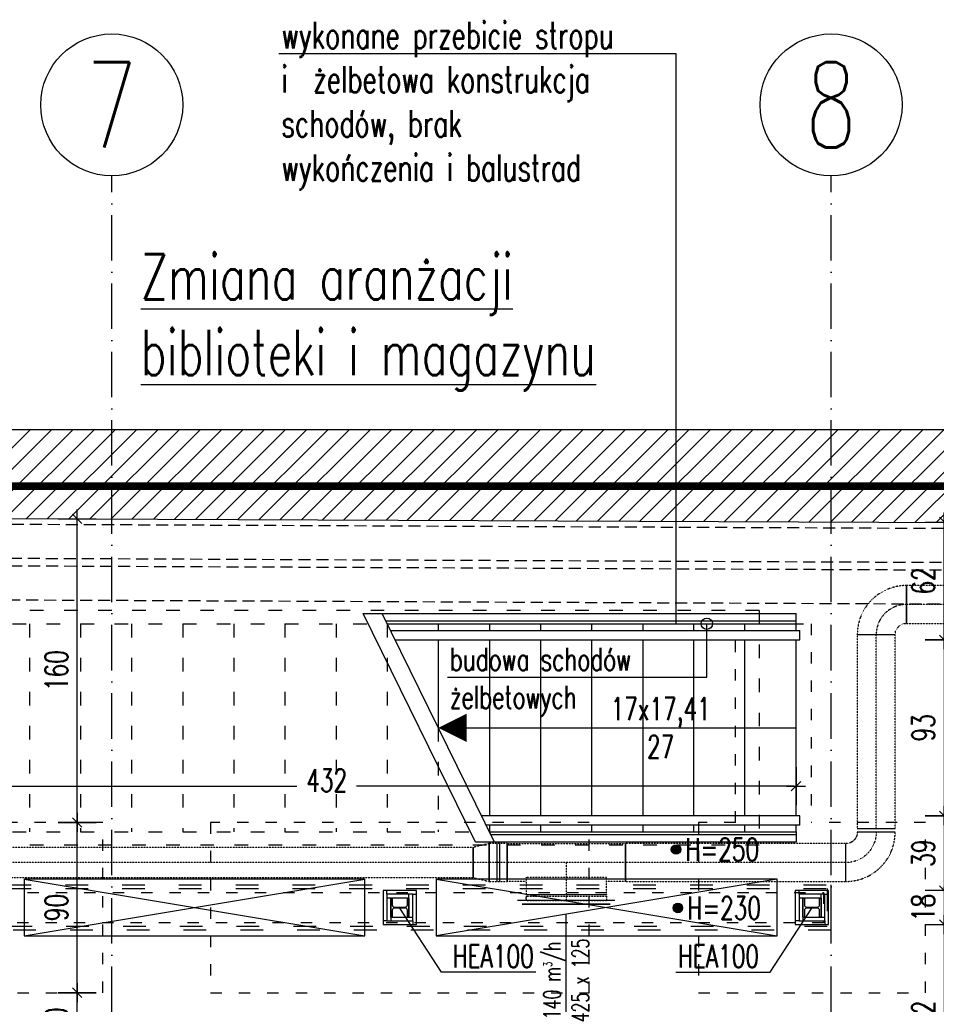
# Model space of a CAD drawing. Header units: millimetres. Extents: x 167273 to 188273, y -125105 to -88145.
# Tile 194 of 210: x 173804 to 174289, y -91450 to -90929. Entities that reach past the tile are written whole.
import ezdxf

# ---------------------------------------------------------------- set-up
doc = ezdxf.new("R2010")
doc.units = ezdxf.units.MM
doc.header["$PDMODE"] = 35
doc.header["$PDSIZE"] = 5
for name, pattern in [('ACAD_ISO03W100', [30, 12, -18]), ('ACAD_ISO10W100', [18, 12, -3, 0, -3]), ('DASHDOT', [1, 0.5, -0.25, 0, -0.25]), ('DASHED', [0.75, 0.5, -0.25]), ('HIDDEN', [9.525, 6.35, -3.175]), ('WENT_2', [1.5, 0.5, -1])]:
    doc.linetypes.add(name, pattern=pattern)
for name, color, linetype in [('!_balustrada', 173, 'Continuous'), ('!_ppoz', 10, 'Continuous'), ('a-op_leader', 9, 'Continuous'), ('a-op_text', 9, 'Continuous'), ('a-osie', 1, 'ACAD_ISO10W100'), ('a-poziomy', 9, 'Continuous'), ('a-wymiary', 9, 'Continuous'), ('b-cienka', 9, 'Continuous'), ('b-konstrukcja', 17, 'Continuous'), ('b-przerywana1', 9, 'ACAD_ISO03W100'), ('b-przerywana2', 2, 'ACAD_ISO03W100'), ('b-widokowa', 7, 'Continuous'), ('b-ściany', 2, 'Continuous'), ('c-wyposażenie', 5, 'Continuous'), ('FLUID-N-BIB-120-ARRGR', 7, 'Continuous'), ('FLUID-N-BIB-SYM', 7, 'Continuous'), ('h-hatch', 8, 'Continuous'), ('Profile', 7, 'Continuous')]:
    doc.layers.add(name, color=color, linetype=linetype)
doc.layers.add('!_zmiany', color=7, linetype='Continuous', true_color=0xfa7d00)
doc.layers.add('!zakres', color=7, linetype='ACAD_ISO03W100', lineweight=60, true_color=0x8a14ff)
doc.layers.add('FLUID-N-BIB', color=8, linetype='Continuous', lineweight=30)
doc.styles.add('FDBES', font='romans.shx', dxfattribs={"width": 0.7, "height": 10})
doc.styles.add('PPAB_100', font='romans.shx', dxfattribs={"width": 0.7, "height": 12})
doc.dimstyles.new('FDBES', dxfattribs={"dimscale": 50, "dimtxt": 4, "dimasz": 2.5, "dimexe": 0.8, "dimexo": 2, "dimgap": 1, "dimtad": 1, "dimdsep": 46, "dimtxsty": 'FDBES', "dimcen": 2.5, "dimclrd": 4, "dimclre": 5, "dimadec": 0, "dimazin": 0, "dimtfac": 1, "dimtmove": 0, "dimatfit": 3, "dimfxl": 0, "dimarcsym": 0})
doc.dimstyles.new('newPPAB_100', dxfattribs={"dimscale": 0, "dimtxt": 16, "dimasz": 1, "dimexe": 10, "dimexo": 10, "dimgap": 5, "dimtad": 1, "dimdec": 0, "dimzin": 0, "dimdsep": 46, "dimtxsty": 'PPAB_100', "dimblk": 'tick_50', "dimcen": 0.09, "dimdle": 5, "dimse1": 1, "dimse2": 1, "dimclrd": 9, "dimclre": 9, "dimclrt": 161, "dimadec": 0, "dimazin": 0, "dimtfac": 1, "dimtdec": 0, "dimtix": 1, "dimtmove": 2, "dimatfit": 0, "dimldrblk": 'tick_50', "dimfxl": 0, "dimtolj": 1, "dimtzin": 0, "dimarcsym": 0})

# ---------------------------------------------------------------- blocks, each defined once
blk = doc.blocks.new('tick_50')
at = {"color": 9, "ltscale": 20}
for p, q in [((0, 10), (0, -10)), ((-5, 0), (5, 0))]:
    blk.add_line(p, q, dxfattribs=at)
at = {"color": 0}
blk.add_line((2.5, 2.5), (-2.5, -2.5), dxfattribs=at)
blk = doc.blocks.new('*D198')
at = {"layer": 'a-wymiary', "color": 9, "lineweight": -2}
for p, q in [((173783.44, -91334.49), (173950.72, -91334.49)), ((174213.44, -91334.49), (173982.32, -91334.49))]:
    blk.add_line(p, q, dxfattribs=at)
at = {"layer": 'Defpoints', "color": 0}
for p in [(173782.44, -91239.64), (174214.44, -91248.64), (174214.44, -91334.49)]:
    blk.add_point(p, dxfattribs=at)
at = {"layer": 'a-wymiary', "color": 9, "lineweight": -2, "rotation": 180}
blk.add_blockref('tick_50', (173782.44, -91334.49), dxfattribs=at)
at = {"layer": 'a-wymiary', "color": 9, "lineweight": -2}
blk.add_blockref('tick_50', (174214.44, -91334.49), dxfattribs=at)
at = {"layer": 'a-wymiary', "color": 161, "insert": (173966.52, -91331.41), "char_height": 12, "attachment_point": 5, "style": 'PPAB_100'}
blk.add_mtext('\\A1;432', dxfattribs=at)
blk = doc.blocks.new('*D273')
at = {"layer": 'a-wymiary', "color": 9, "lineweight": -2}
blk.add_line((174292.67, -91258.14), (174292.67, -91349.14), dxfattribs=at)
at = {"layer": 'Defpoints', "color": 0}
for p in [(174214.44, -91257.14), (174214.44, -91350.14), (174292.67, -91350.14)]:
    blk.add_point(p, dxfattribs=at)
at = {"layer": 'a-wymiary', "color": 9, "lineweight": -2}
for p, rotation in [((174292.67, -91257.14), 90), ((174292.67, -91350.14), 270)]:
    blk.add_blockref('tick_50', p, dxfattribs=dict(at, rotation=rotation))
at = {"layer": 'a-wymiary', "color": 161, "insert": (174281.67, -91303.64), "char_height": 12, "attachment_point": 5, "rotation": 90, "style": 'PPAB_100'}
blk.add_mtext('\\A1;93', dxfattribs=at)
blk = doc.blocks.new('*D274')
at = {"layer": 'a-wymiary', "color": 9, "lineweight": -2}
blk.add_line((174292.67, -91351.14), (174292.67, -91388.64), dxfattribs=at)
at = {"layer": 'Defpoints', "color": 0}
for p in [(174214.44, -91350.14), (174231.65, -91389.64), (174292.67, -91389.64)]:
    blk.add_point(p, dxfattribs=at)
at = {"layer": 'a-wymiary', "color": 9, "lineweight": -2}
for p, rotation in [((174292.67, -91350.14), 90), ((174292.67, -91389.64), 270)]:
    blk.add_blockref('tick_50', p, dxfattribs=dict(at, rotation=rotation))
at = {"layer": 'a-wymiary', "color": 161, "insert": (174281.67, -91369.89), "char_height": 12, "attachment_point": 5, "rotation": 90, "style": 'PPAB_100'}
blk.add_mtext('\\A1;39', dxfattribs=at)
blk = doc.blocks.new('*D275')
at = {"layer": 'a-wymiary', "color": 9, "lineweight": -2}
for p, q in [((174292.67, -91388.64), (174292.67, -91387.64)), ((174292.67, -91389.64), (174292.67, -91407.64)), ((174292.67, -91408.64), (174292.67, -91409.64))]:
    blk.add_line(p, q, dxfattribs=at)
at = {"layer": 'Defpoints', "color": 0}
for p in [(174231.65, -91389.64), (174231.65, -91407.64), (174292.67, -91407.64)]:
    blk.add_point(p, dxfattribs=at)
at = {"layer": 'a-wymiary', "color": 9, "lineweight": -2}
for p, rotation in [((174292.67, -91389.64), 270), ((174292.67, -91407.64), 90)]:
    blk.add_blockref('tick_50', p, dxfattribs=dict(at, rotation=rotation))
at = {"layer": 'a-wymiary', "color": 161, "insert": (174281.67, -91398.64), "char_height": 12, "attachment_point": 5, "rotation": 90, "style": 'PPAB_100'}
blk.add_mtext('\\A1;18', dxfattribs=at)
blk = doc.blocks.new('*D276')
at = {"layer": 'a-wymiary', "color": 9, "lineweight": -2}
blk.add_line((174292.67, -91408.64), (174292.67, -91508.64), dxfattribs=at)
at = {"layer": 'Defpoints', "color": 0}
for p in [(174231.65, -91407.64), (174231.65, -91509.64), (174292.67, -91509.64)]:
    blk.add_point(p, dxfattribs=at)
at = {"layer": 'a-wymiary', "color": 9, "lineweight": -2}
for p, rotation in [((174292.67, -91407.64), 90), ((174292.67, -91509.64), 270)]:
    blk.add_blockref('tick_50', p, dxfattribs=dict(at, rotation=rotation))
at = {"layer": 'a-wymiary', "color": 161, "insert": (174281.67, -91458.64), "char_height": 12, "attachment_point": 5, "rotation": 90, "style": 'PPAB_100'}
blk.add_mtext('\\A1;102', dxfattribs=at)
blk = doc.blocks.new('*U863')
at = {"linetype": 'Continuous', "lineweight": -2}
for p, q in [((-257.5, 100), (-257.5, 0)), ((257.5, 0), (257.5, 100)), ((-257.5, 0), (-257.5, -100)), ((257.5, -100), (257.5, 0))]:
    blk.add_line(p, q, dxfattribs=at)
at = {"color": 0, "linetype": 'ByBlock', "lineweight": -2}
for p, q in [((257.5, 100), (-257.5, 100)), ((-257.5, -100), (257.5, -100))]:
    blk.add_line(p, q, dxfattribs=at)
at = {"layer": 'FLUID-N-BIB-SYM', "linetype": 'DASHDOT', "lineweight": -3}
blk.add_line((-257.5, 0), (257.5, 0), dxfattribs=at)
blk = doc.blocks.new('*U872')
at = {"linetype": 'Continuous', "lineweight": -2}
for p, q in [((-257.5, 200), (-212.5, 200)), ((-212.5, 200), (212.5, 200)), ((212.5, 200), (257.5, 200)), ((-312.5, 100), (-312.5, -100)), ((312.5, -100), (312.5, 100))]:
    blk.add_line(p, q, dxfattribs=at)
at = {"color": 0, "linetype": 'ByBlock', "lineweight": -2}
for p, q in [((-212.5, 170), (-212.5, 200)), ((-212.5, 170), (-212.5, 78.1)), ((212.5, 170), (212.5, 200)), ((212.5, 100), (212.5, 170)), ((-312.5, 100), (-212.5, 100)), ((212.5, 78.1), (-212.5, 78.1)), ((212.5, 78.1), (212.5, 100)), ((212.5, 100), (312.5, 100)), ((312.5, -100), (-312.5, -100))]:
    blk.add_line(p, q, dxfattribs=at)
at = {"linetype": 'Continuous', "lineweight": -3}
blk.add_line((212.5, 170), (-212.5, 170), dxfattribs=at)
at = {"layer": 'FLUID-N-BIB-SYM', "linetype": 'DASHDOT', "lineweight": -3}
for p, q in [((0, 0), (0, 200)), ((0, 180), (0, 200)), ((-312.5, 0), (312.5, 0))]:
    blk.add_line(p, q, dxfattribs=at)
blk = doc.blocks.new('*U866')
at = {"linetype": 'Continuous', "lineweight": -2}
for p, q in [((-42.5, 100), (-42.5, 0)), ((42.5, 0), (42.5, 80)), ((-42.5, 0), (-42.5, -100)), ((42.5, -80), (42.5, 0))]:
    blk.add_line(p, q, dxfattribs=at)
at = {"color": 0, "linetype": 'ByBlock', "lineweight": -2}
for p, q in [((42.5, 80), (-42.5, 100)), ((-42.5, -100), (42.5, -80))]:
    blk.add_line(p, q, dxfattribs=at)
at = {"layer": 'FLUID-N-BIB-SYM', "linetype": 'DASHDOT', "lineweight": -3}
blk.add_line((-42.5, 0), (42.5, 0), dxfattribs=at)
blk = doc.blocks.new('*U871')
at = {"linetype": 'Continuous', "lineweight": -2}
for p, q in [((-47.5, 100), (-47.5, 0)), ((47.5, 0), (47.5, 100)), ((-47.5, 0), (-47.5, -100)), ((47.5, -100), (47.5, 0))]:
    blk.add_line(p, q, dxfattribs=at)
at = {"color": 0, "linetype": 'ByBlock', "lineweight": -2}
for p, q in [((47.5, 100), (-47.5, 100)), ((-47.5, -100), (47.5, -100))]:
    blk.add_line(p, q, dxfattribs=at)
at = {"linetype": 'Continuous', "lineweight": -3}
for p, q in [((-7.5, -100), (-7.5, 100)), ((7.5, -100), (7.5, 100))]:
    blk.add_line(p, q, dxfattribs=at)
at = {"layer": 'FLUID-N-BIB-SYM', "linetype": 'DASHDOT', "lineweight": -3}
blk.add_line((-47.5, 0), (47.5, 0), dxfattribs=at)
blk = doc.blocks.new('*U864')
at = {"linetype": 'Continuous', "lineweight": -2}
for p, q in [((-1580, 80), (-1580, 0)), ((1580, 0), (1580, 80)), ((-1580, 0), (-1580, -80)), ((1580, -80), (1580, 0))]:
    blk.add_line(p, q, dxfattribs=at)
at = {"color": 0, "linetype": 'ByBlock', "lineweight": -2}
for p, q in [((1580, 80), (-1580, 80)), ((-1580, -80), (1580, -80))]:
    blk.add_line(p, q, dxfattribs=at)
at = {"layer": 'FLUID-N-BIB-SYM', "linetype": 'DASHDOT', "lineweight": -3}
for p in [(-1580, 0), (1579.8, 0)]:
    blk.add_line(p, (1580, 0), dxfattribs=at)
blk = doc.blocks.new('*U1051')
at = {"color": 0, "linetype": 'ByBlock', "lineweight": -2}
for p, q in [((-232.5, 0), (-212.5, 0)), ((-232.5, 0, 20), (232.5, 0, 20)), ((212.5, 0), (-212.5, 0)), ((-212.5, 0, -20), (-212.5, 0)), ((-212.5, 0, -20), (212.5, 0, -20)), ((212.5, 0), (212.5, 0, -20)), ((212.5, 0), (232.5, 0))]:
    blk.add_line(p, q, dxfattribs=at)
at = {"linetype": 'Continuous', "lineweight": -3}
for p, q in [((232.5, 0, 20), (-232.5, 0, 20)), ((-232.5, 0, 20), (232.5, 0, 20))]:
    blk.add_line(p, q, dxfattribs=at)
blk = doc.blocks.new('*U859')
at = {"linetype": 'Continuous', "lineweight": -2}
for p, q in [((130, -70), (130, 130)), ((70, -130), (-130, -130))]:
    blk.add_line(p, q, dxfattribs=at)
at = {"color": 0, "linetype": 'ByBlock', "lineweight": -2, "extrusion": (-9.41084e-17, 4.44689e-24, -1)}
blk.add_ellipse((130, -130), major_axis=(-260, 0), ratio=1, start_param=0, end_param=1.570796, dxfattribs=at)
at = {"color": 0, "linetype": 'ByBlock', "lineweight": -2}
blk.add_ellipse((130, -130), major_axis=(0, 60), ratio=1, start_param=0, end_param=1.570795, dxfattribs=at)
at = {"layer": 'FLUID-N-BIB-SYM', "linetype": 'DASHDOT', "lineweight": -3, "extrusion": (7.66952e-17, 9.29748e-32, -1)}
blk.add_ellipse((130, -130), major_axis=(-160, 0), ratio=1, start_param=0, end_param=1.570796, dxfattribs=at)
blk = doc.blocks.new('*U861')
at = {"linetype": 'Continuous', "lineweight": -2}
for p, q in [((-512, 100), (-512, 42.9)), ((512, 0), (512, 100)), ((-512, 42.9), (-512, 0)), ((-512, 0), (-512, -42.9)), ((-512, -42.9), (-512, -100)), ((512, -100), (512, 0))]:
    blk.add_line(p, q, dxfattribs=at)
at = {"color": 0, "linetype": 'ByBlock', "lineweight": -2}
for p, q in [((512, 100), (-512, 100)), ((-512, -100), (512, -100))]:
    blk.add_line(p, q, dxfattribs=at)
at = {"layer": 'FLUID-N-BIB-SYM', "linetype": 'DASHDOT', "lineweight": -3}
blk.add_line((-512, 0), (512, 0), dxfattribs=at)
blk = doc.blocks.new('*U833')
at = {"linetype": 'Continuous', "lineweight": -2}
for p, q in [((130, 130), (130, -70)), ((-130, -130), (70, -130))]:
    blk.add_line(p, q, dxfattribs=at)
at = {"color": 0, "linetype": 'ByBlock', "lineweight": -2}
blk.add_ellipse((130, -130), major_axis=(0, 260), ratio=1, start_param=0, end_param=1.570796, dxfattribs=at)
at = {"color": 0, "linetype": 'ByBlock', "lineweight": -2, "extrusion": (-1.22465e-16, -2.16727e-23, -1)}
blk.add_ellipse((130, -130), major_axis=(-60, 0), ratio=1, start_param=0, end_param=1.570797, dxfattribs=at)
at = {"layer": 'FLUID-N-BIB-SYM', "linetype": 'DASHDOT', "lineweight": -3, "extrusion": (-1.22465e-16, 4.72392e-33, -1)}
blk.add_ellipse((130, -130), major_axis=(-160, 0), ratio=1, start_param=0, end_param=1.570796, dxfattribs=at)
blk = doc.blocks.new('*U831')
at = {"linetype": 'Continuous', "lineweight": -2}
for p, q in [((-582.5, 0), (-582.5, 100)), ((582.5, 100), (582.5, 0)), ((-582.5, -100), (-582.5, 0)), ((582.5, 0), (582.5, -100))]:
    blk.add_line(p, q, dxfattribs=at)
at = {"color": 0, "linetype": 'ByBlock', "lineweight": -2}
for p, q in [((-582.5, 100), (582.5, 100)), ((582.5, -100), (-582.5, -100))]:
    blk.add_line(p, q, dxfattribs=at)
at = {"layer": 'FLUID-N-BIB-SYM', "linetype": 'DASHDOT', "lineweight": -3}
blk.add_line((-582.5, 0), (582.5, 0), dxfattribs=at)
blk = doc.blocks.new('*U771')
at = {"insert": (0, 47.14), "char_height": 12, "attachment_point": 5, "rotation": 270, "style": 'FDBES'}
blk.add_mtext('140 m{\\A2;\\H0.5x;3}/h\\P425 x 125', dxfattribs=at)
blk.add_leader([(0, 94.29), (0, 0)], dimstyle='FDBES', override={"dimscale": 6, "dimclrd": 256})

msp = doc.modelspace()

# ---------------------------------------------------------------- hatches: boundary and pattern name
at = {"layer": 'a-poziomy', "ltscale": 0.5}
for points in [[(174148.53, -91367.97, 1), (174153.53, -91367.97, 1)], [(174149.54, -91398.87, 1), (174154.54, -91398.87, 1)]]:
    msp.add_hatch(color=256, dxfattribs=at).paths.add_polyline_path(points)
at = {"layer": 'h-hatch'}
h = msp.add_hatch(dxfattribs=at)
h.set_pattern_fill('ANSI31', color=256, scale=2.5, style=0)
h.set_pattern_definition([(45, (0, -5000), (-5.61266008, 5.61266008), [])])
h.paths.add_polyline_path([(175326.44, -91145.89), (174965.78, -91145.89), (174998.93, -91198.27), (175009.44, -91198.36), (175326.44, -91199.77)])
h.paths.add_polyline_path([(173489.9, -91145.89), (173445.44, -91145.89), (173383.44, -91145.89), (173383.44, -91191.13), (173489.9, -91191.6)])
h.paths.add_polyline_path([(174965.78, -91145.89), (173489.9, -91145.89), (173489.9, -91191.6), (174994.44, -91198.23), (174998.93, -91198.27)])

# ---------------------------------------------------------------- linework, layer by layer
at = {"layer": '!_balustrada'}
for p, q in [((173985.74, -91243.14), (174214.44, -91243.14)), ((174214.44, -91248.64), (174214.44, -91243.14)), ((173997.71, -91247.14), (174214.44, -91247.14)), ((174216.44, -91257.14), (174216.44, -91252.14)), ((174216.44, -91355.14), (174216.44, -91350.14)), ((174214.44, -91358.64), (174214.44, -91364.14)), ((174214.44, -91364.14), (174045.14, -91364.14)), ((174214.44, -91360.14), (174053.18, -91360.14))]:
    msp.add_line(p, q, dxfattribs=at)
for points in [[(174000.16, -91252.14), (174216.44, -91252.14)], [(174002.61, -91257.14), (174216.44, -91257.14)], [(174216.44, -91350.14), (174048.27, -91350.14)], [(174216.44, -91355.14), (174050.72, -91355.14)]]:
    msp.add_lwpolyline(points, dxfattribs=at)
at = {"layer": '!_ppoz'}
for p, q in [((173998.31, -91391.64), (173998.31, -91389.64)), ((174216.05, -91391.64), (174216.05, -91389.64)), ((174000.31, -91393.64), (173998.31, -91393.64)), ((174009.91, -91393.64), (174009.91, -91391.64)), ((174011.91, -91391.64), (174013.91, -91391.64)), ((174218.05, -91393.64), (174216.05, -91393.64)), ((174227.65, -91393.64), (174227.65, -91391.64)), ((174229.65, -91391.64), (174231.65, -91391.64)), ((173998.31, -91405.64), (173996.31, -91405.64)), ((174000.31, -91403.64), (174000.31, -91405.64)), ((174009.91, -91403.64), (174011.91, -91403.64)), ((174011.91, -91405.64), (174011.91, -91407.64)), ((174216.05, -91405.64), (174214.05, -91405.64)), ((174218.05, -91403.64), (174218.05, -91405.64)), ((174227.65, -91403.64), (174229.65, -91403.64)), ((174229.65, -91405.64), (174229.65, -91407.64))]:
    msp.add_line(p, q, dxfattribs=at)
at = {"layer": '!_ppoz', "linetype": 'ACAD_ISO03W100'}
for points in [[(173498.44, -91386.64), (174232.89, -91386.64), (174232.89, -91410.64), (173498.44, -91410.64)], [(173498.44, -91388.64), (174230.89, -91388.64), (174230.89, -91408.64), (173498.44, -91408.64)]]:
    msp.add_lwpolyline(points, close=True, dxfattribs=at)
at = {"layer": '!_ppoz'}
for points in [[(173996.31, -91407.64), (174013.91, -91407.64), (174013.91, -91389.64), (173996.31, -91389.64)], [(174214.05, -91407.64), (174231.65, -91407.64), (174231.65, -91389.64), (174214.05, -91389.64)], [(173998.31, -91405.64), (174011.91, -91405.64), (174011.91, -91391.64), (173998.31, -91391.64)], [(174000.31, -91403.64), (174009.91, -91403.64), (174009.91, -91393.64), (174000.31, -91393.64)], [(174216.05, -91405.64), (174229.65, -91405.64), (174229.65, -91391.64), (174216.05, -91391.64)], [(174218.05, -91403.64), (174227.65, -91403.64), (174227.65, -91393.64), (174218.05, -91393.64)]]:
    msp.add_lwpolyline(points, close=True, dxfattribs=at)
at = {"layer": '!_zmiany'}
msp.add_lwpolyline([(173941.24, -90947.19), (174150.96, -90947.19), (174150.96, -91248.64)], dxfattribs=at)
at = {"layer": '!zakres', "linetype": 'DASHED', "ltscale": 40, "const_width": 4, "flags": 128}
msp.add_lwpolyline([(173471.44, -91779.89), (173471.44, -91796.89), (176532.44, -91796.89), (176532.44, -91175.89), (173471.44, -91175.89), (173471.44, -91477.89), (172703.44, -91477.89), (172703.44, -91779.99)], close=True, dxfattribs=at)
at = {"layer": 'a-op_leader'}
for points in [[(174030.26, -91276.94), (174167.29, -91276.94), (174167.29, -91248.64)], [(174077.02, -91432.84), (174027.16, -91432.84), (174005.11, -91398.89)], [(174150.93, -91432.84), (174200.8, -91432.84), (174222.85, -91398.89)]]:
    msp.add_lwpolyline(points, dxfattribs=at)
msp.add_circle((174167.29, -91248.64), 3, dxfattribs=at)
at = {"layer": 'a-osie', "ltscale": 2}
for p, q in [((173852.94, -92211.89), (173852.94, -91011.89)), ((174232.94, -92211.89), (174232.94, -91011.89))]:
    msp.add_line(p, q, dxfattribs=at)
at = {"layer": 'a-osie', "linetype": 'Continuous'}
for centre in [(173852.94, -90974.39), (173852.94, -90974.39), (174232.94, -90974.39)]:
    msp.add_circle(centre, 37.5, dxfattribs=at)
at = {"layer": 'a-poziomy', "ltscale": 0.5}
for centre in [(174151.03, -91367.97), (174152.04, -91398.87)]:
    msp.add_circle(centre, 2.5, dxfattribs=at)
at = {"layer": 'b-cienka'}
msp.add_line((174025.44, -91303.64), (174214.44, -91303.64), dxfattribs=at)
msp.add_lwpolyline([(174025.44, -91303.64, 0, 15, 0), (174040.44, -91303.64, 15, 15, 0)], format="xyseb", dxfattribs=at)
at = {"layer": 'b-konstrukcja', "linetype": 'ACAD_ISO03W100', "ltscale": 0.5}
msp.add_lwpolyline([(173478.44, -91390.64), (174228.89, -91390.64), (174228.89, -91406.64), (173478.44, -91406.64)], close=True, dxfattribs=at)
at = {"layer": 'b-przerywana1', "ltscale": 0.6}
for p, q in [((174194.94, -91241.64), (173782.44, -91241.64)), ((174194.94, -91241.64), (174194.94, -91365.64)), ((173782.44, -91248.64), (173998.44, -91248.64)), ((173809.44, -91248.64), (173809.44, -91358.64)), ((173836.44, -91248.64), (173836.44, -91358.64)), ((173863.44, -91248.64), (173863.44, -91358.64)), ((173890.44, -91248.64), (173890.44, -91358.64)), ((173917.44, -91248.64), (173917.44, -91358.64)), ((173944.44, -91248.64), (173944.44, -91358.64)), ((173971.44, -91248.64), (173971.44, -91358.64)), ((173998.44, -91248.64), (173998.44, -91358.64)), ((174025.44, -91303.64), (174025.44, -91358.64)), ((173782.44, -91358.64), (174052.44, -91358.64)), ((174194.94, -91365.64), (173782.44, -91365.64))]:
    msp.add_line(p, q, dxfattribs=at)
at = {"layer": 'b-przerywana2', "linetype": 'ACAD_ISO03W100', "ltscale": 0.5}
for points in [[(174182.44, -91353.64), (174182.44, -91248.64), (174222.44, -91248.64), (174222.44, -91353.64)], [(173750.44, -91353.64), (173728.18, -91353.64), (173728.18, -91443.64), (173848.18, -91443.64), (173848.18, -91353.64), (173790.44, -91353.64)], [(174182.44, -91353.64), (174162.85, -91353.64), (174162.85, -91443.64), (174282.85, -91443.64), (174282.85, -91353.64), (174222.44, -91353.64)]]:
    msp.add_lwpolyline(points, dxfattribs=at)
msp.add_lwpolyline([(173905.11, -91443.64), (174105.11, -91443.64), (174105.11, -91353.64), (173905.11, -91353.64)], close=True, dxfattribs=at)
at = {"layer": 'b-widokowa', "ltscale": 0.5}
for p, q in [((173998.44, -91248.64), (174214.44, -91248.64)), ((173998.44, -91248.64), (173998.44, -91253.64)), ((174025.44, -91248.64), (174025.44, -91252.14)), ((174052.44, -91248.64), (174052.44, -91252.14)), ((174079.44, -91248.64), (174079.44, -91252.14)), ((174106.44, -91248.64), (174106.44, -91252.14)), ((174133.44, -91248.64), (174133.44, -91252.14)), ((174160.44, -91252.14), (174160.44, -91248.64)), ((174187.44, -91252.14), (174187.44, -91248.64)), ((174214.44, -91252.14), (174214.44, -91248.64)), ((174025.44, -91257.14), (174025.44, -91303.64)), ((174052.44, -91257.14), (174052.44, -91350.14)), ((174079.44, -91257.14), (174079.44, -91350.14)), ((174106.44, -91257.14), (174106.44, -91350.14)), ((174133.44, -91257.14), (174133.44, -91350.14)), ((174160.44, -91350.14), (174160.44, -91257.14)), ((174187.44, -91350.14), (174187.44, -91257.14)), ((174214.44, -91350.14), (174214.44, -91257.14)), ((174052.44, -91355.14), (174052.44, -91358.64)), ((174052.44, -91358.64), (174214.44, -91358.64)), ((174079.44, -91355.14), (174079.44, -91358.64)), ((174106.44, -91355.14), (174106.44, -91358.64)), ((174133.44, -91355.14), (174133.44, -91358.64)), ((174160.44, -91358.64), (174160.44, -91355.14)), ((174187.44, -91358.64), (174187.44, -91355.14)), ((174214.44, -91358.64), (174214.44, -91355.14))]:
    msp.add_line(p, q, dxfattribs=at)
at = {"layer": 'b-ściany'}
for p, q in [((173445.44, -91145.89), (176938.64, -91145.89)), ((173498.44, -91191.64), (174994.44, -91198.23)), ((174045.14, -91364.14), (173985.74, -91243.14)), ((174055.14, -91364.14), (173995.74, -91243.14))]:
    msp.add_line(p, q, dxfattribs=at)
at = {"layer": 'c-wyposażenie', "ltscale": 0.5}
for p, q in [((173806.64, -91413.64), (173986.64, -91383.64)), ((173806.64, -91383.64), (173986.64, -91413.64)), ((174024.38, -91383.64), (174204.38, -91413.64)), ((174204.38, -91383.64), (174024.38, -91413.64))]:
    msp.add_line(p, q, dxfattribs=at)
for points in [[(173806.64, -91413.64), (173986.64, -91413.64), (173986.64, -91383.64), (173806.64, -91383.64)], [(174024.38, -91413.64), (174204.38, -91413.64), (174204.38, -91383.64), (174024.38, -91383.64)]]:
    msp.add_lwpolyline(points, close=True, dxfattribs=at)
at = {"layer": 'h-hatch', "linetype": 'HIDDEN'}
for points in [[(173333.44, -91421.89), (173333.44, -91193.91), (175061.54, -91201.59, -0.412912), (175084.44, -91224.59), (175084.44, -91269.71, 0.412912), (175089.42, -91274.71), (175139.42, -91274.94, 0.415516), (175144.44, -91269.94), (175144.44, -91225.06, -0.415516), (175167.54, -91202.06), (176549.53, -91208.2)], [(173351.44, -91421.89), (173351.44, -91211.99), (175061.46, -91219.59, -0.412912), (175066.44, -91224.59), (175066.44, -91269.71, 0.412912), (175089.34, -91292.71), (175139.34, -91292.94, 0.415516), (175162.44, -91269.94), (175162.44, -91225.06, -0.415516), (175167.46, -91220.06), (176549.46, -91226.2)], [(173313.44, -91421.89), (173313.44, -91215.82), (175039.54, -91223.49, -0.412912), (175062.44, -91246.49), (175062.44, -91291.62, 0.412912), (175067.42, -91296.62), (175161.42, -91297.03, 0.415516), (175166.44, -91292.03), (175166.44, -91247.16, -0.415516), (175189.54, -91224.16), (176549.45, -91230.2)], [(173331.44, -91421.89), (173331.44, -91233.9), (175039.46, -91241.49, -0.412912), (175044.44, -91246.49), (175044.44, -91291.62, 0.412912), (175067.34, -91314.62), (175161.34, -91315.03, 0.415516), (175184.44, -91292.03), (175184.44, -91247.16, -0.415516), (175189.46, -91242.16), (176549.44, -91248.2)]]:
    msp.add_lwpolyline(points, format="xyb", dxfattribs=at)
at = {"layer": 'Profile'}
for points in [[(174009.11, -91393.64), (174009.91, -91393.64), (174009.91, -91403.64), (174009.11, -91403.64), (174009.11, -91400.09, 0.414214), (174007.91, -91398.89), (174002.31, -91398.89, 0.414214), (174001.11, -91400.09), (174001.11, -91403.64), (174000.31, -91403.64), (174000.31, -91393.64), (174001.11, -91393.64), (174001.11, -91397.19, 0.414214), (174002.31, -91398.39), (174007.91, -91398.39, 0.414214), (174009.11, -91397.19)], [(174226.85, -91393.64), (174227.65, -91393.64), (174227.65, -91403.64), (174226.85, -91403.64), (174226.85, -91400.09, 0.414214), (174225.65, -91398.89), (174220.05, -91398.89, 0.414214), (174218.85, -91400.09), (174218.85, -91403.64), (174218.05, -91403.64), (174218.05, -91393.64), (174218.85, -91393.64), (174218.85, -91397.19, 0.414214), (174220.05, -91398.39), (174225.65, -91398.39, 0.414214), (174226.85, -91397.19)]]:
    msp.add_lwpolyline(points, format="xyb", close=True, dxfattribs=at)

# ---------------------------------------------------------------- block references
at = {"layer": 'FLUID-N-BIB', "linetype": 'WENT_2', "extrusion": (1.83697e-16, 3.67394e-16, -1), "xscale": 0.1000000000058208, "yscale": 0.1000000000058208, "zscale": 0.1, "rotation": 270}
msp.add_blockref('*U859', (-174259.79, -91241.43, 52), dxfattribs=at)
at = {"layer": 'FLUID-N-BIB', "linetype": 'WENT_2', "xscale": 0.1000000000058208, "yscale": 0.1000000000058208, "zscale": 0.1}
for name, p, rotation in [('*U863', (174298.54, -91238.43, -52), 180), ('*U861', (174256.79, -91305.63, -52), 90), ('*U833', (174253.79, -91371.83, -70), 180), ('*U866', (174048.04, -91374.83, -70), 180), ('*U871', (174057.04, -91374.83, -70), 180), ('*U872', (174093.04, -91374.83, -70), 180), ('*U864', (173885.79, -91374.83, -70), 180)]:
    msp.add_blockref(name, p, dxfattribs=dict(at, rotation=rotation))
at = {"layer": 'FLUID-N-BIB', "linetype": 'WENT_2', "extrusion": (-1.22465e-16, -3.42114e-48, -1), "xscale": 0.1000000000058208, "yscale": 0.1000000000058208, "zscale": 0.1}
msp.add_blockref('*U831', (-174182.54, -91374.83, 70), dxfattribs=at)
at = {"layer": 'FLUID-N-BIB', "linetype": 'WENT_2', "extrusion": (0, -1, 6.12323e-17), "xscale": 0.1000000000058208, "yscale": 0.1, "zscale": 0.1000000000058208, "rotation": 180}
msp.add_blockref('*U1051', (174093.04, -70, 91394.83), dxfattribs=at)
at = {"layer": 'FLUID-N-BIB-120-ARRGR', "xscale": 0.75, "yscale": 0.75, "zscale": 0.75, "rotation": 180}
msp.add_blockref('*U771', (174093.04, -91402.48, -70), dxfattribs=at)

# ---------------------------------------------------------------- texts
at = {"layer": '!_zmiany', "insert": (173942.55, -90930.57), "char_height": 14, "width": 190.235, "attachment_point": 1, "style": 'PPAB_100'}
msp.add_mtext('{\\Fromans.shx|c238;wykonane przebicie stropu i  żelbetowa konstrukcja schodów, brak wykończenia i balustrad}', dxfattribs=at)
at = {"layer": 'a-op_text', "ltscale": 0.5, "char_height": 12, "style": 'PPAB_100'}
for s, insert, width, attachment_point in [('{\\Fromans.shx|c238;budowa schodów \\Pżelbetowych}', (174031.59, -91261.42), 268.3489, 1), ('HEA1{\\Fromans.shx|c238;0}0 ', (174075.9, -91418.41), 474.5811, 3), ('HEA1{\\Fromans.shx|c238;0}0 ', (174152.05, -91418.41), 474.5811, 1)]:
    msp.add_mtext(s, dxfattribs=dict(at, insert=insert, width=width, attachment_point=attachment_point))
at = {"layer": 'a-osie', "linetype": 'ACAD_ISO10W100', "char_height": 45, "width": 4405.7835, "attachment_point": 5, "style": 'PPAB_100'}
for s, insert in [('7', (173852.94, -90974.39)), ('8', (174232.94, -90974.39))]:
    msp.add_mtext(s, dxfattribs=dict(at, insert=insert))
at = {"layer": 'a-poziomy', "ltscale": 0.5, "attachment_point": 4, "style": 'PPAB_100'}
for s, insert, char_height, width in [('{\\Fromans.shx|c238;\\LZmiana aranżacji \\Pbiblioteki i magazynu}', (173868.31, -91089.32), 24, 787.3546), ('{\\Fromans.shx|c238;H=250}', (174156.03, -91367.97), 12, 65.6395), ('{\\Fromans.shx|c238;H=230}', (174157.04, -91398.87), 12, 65.6395)]:
    msp.add_mtext(s, dxfattribs=dict(at, insert=insert, char_height=char_height, width=width))
at = {"layer": 'b-przerywana1', "ltscale": 0.2, "insert": (174142.93, -91303.64), "char_height": 12, "width": 104.3033, "attachment_point": 5, "style": 'PPAB_100'}
msp.add_mtext('{\\Fromans.shx|c238;17}x{\\Fromans.shx|c238;17,41}\\P2{\\Fromans.shx|c238;7}', dxfattribs=at)

# ---------------------------------------------------------------- dimensions: what is measured, and where the dimension line sits
at = {"layer": 'a-wymiary'}
for base, p1, p2 in [((173834.68, -91193.2), (173848.18, -91353.64), (173852.94, -91193.2)), ((174292.67, -91194.87), (174214.44, -91257.14), (174232.94, -91194.87)), ((173834.68, -91353.64), (173848.18, -91443.64), (173848.18, -91353.64)), ((173834.68, -91443.64), (173848.18, -91473.64), (173848.18, -91443.64))]:
    msp.add_linear_dim(base=base, p1=p1, p2=p2, angle=90, dimstyle='newPPAB_100', override={"dimscale": 1}, dxfattribs=at).render()
dim = msp.add_linear_dim(base=(174214.44, -91334.49), p1=(173782.44, -91239.64), p2=(174214.44, -91248.64), dimstyle='newPPAB_100', override={"dimscale": 1}, dxfattribs=at)
dim.commit()
dim.dimension.update_dxf_attribs({"geometry": '*D198', "text_midpoint": (173966.52, -91331.41), "dimtype": 160})
for base, p1, p2, picture, middle in [((174292.67, -91350.14), (174214.44, -91257.14), (174214.44, -91350.14), '*D273', (174281.67, -91303.64)), ((174292.6651, -91389.6355), (174214.4418, -91350.1405), (174231.6461, -91389.6355), '*D274', (174281.6651, -91369.888)), ((174292.67, -91407.64), (174231.65, -91389.64), (174231.65, -91407.64), '*D275', (174281.67, -91398.64)), ((174292.67, -91509.64), (174231.65, -91407.64), (174231.65, -91509.64), '*D276', (174281.67, -91458.64))]:
    dim = msp.add_linear_dim(base=base, p1=p1, p2=p2, angle=90, dimstyle='newPPAB_100', override={"dimscale": 1}, dxfattribs=at)
    dim.commit()
    dim.dimension.update_dxf_attribs({"geometry": picture, "text_midpoint": middle})

doc.saveas('drawing.dxf')
